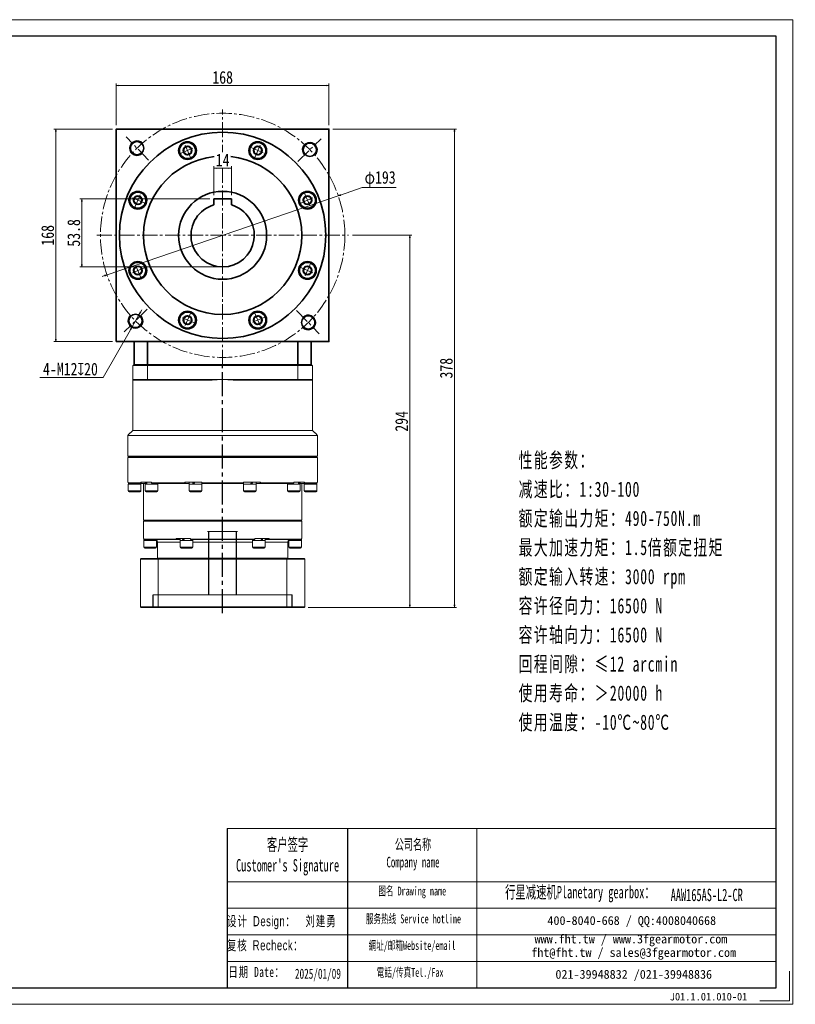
# Model space of a CAD drawing. Header units: millimetres. Extents: x -5 to 1102, y 0 to 778.
# Tile 4 of 4: x 490 to 1102, y 0 to 778. Entities that reach past the tile are written whole.
import ezdxf

# ---------------------------------------------------------------- set-up
doc = ezdxf.new("R2010")
doc.units = ezdxf.units.MM
doc.set_wipeout_variables(frame=1)
for name, pattern in [('CENTER2', [28.575, 19.05, -3.175, 3.175, -3.175]), ('DASHED', [0.75, 0.5, -0.25]), ('点画线', [18, 12, -2, 2, -2])]:
    doc.linetypes.add(name, pattern=pattern)
for name, color, linetype in [('3中心线层', 1, 'CENTER2'), ('6文字层', 3, 'Continuous'), ('7标注层', 4, 'Continuous')]:
    doc.layers.add(name, color=color, linetype=linetype)
for name, color, linetype, lineweight in [('EB0', 7, 'Continuous', 35), ('SLD-0', 7, 'Continuous', 18), ('中心线层', 1, '点画线', 18), ('图框_外框线', 7, 'Continuous', 18), ('尺寸线层', 3, 'Continuous', 18), ('粗实线', 7, 'Continuous', 40), ('粗实线层', 7, 'Continuous', 35)]:
    doc.layers.add(name, color=color, linetype=linetype, lineweight=lineweight)
doc.styles.add('SLDTEXTSTYLE4', font='SimSun.ttf', dxfattribs={"width": 0.611111})
doc.styles.get("Standard").update_dxf_attribs({"font": 'SimSun.ttf'})
doc.styles.add('宋体', font='SimSun.ttf', dxfattribs={"width": 0.8})
doc.styles.add('标准', font='SimSun.ttf', dxfattribs={"width": 0.667})
doc.styles.add('样式 1', font='SimSun.ttf')
doc.dimstyles.new('A水平标注$0', dxfattribs={"dimtxt": 3.5, "dimasz": 2, "dimexe": 1.5, "dimexo": 3, "dimgap": 1.1, "dimtad": 1, "dimtoh": 1, "dimdec": 4, "dimdsep": 46, "dimtxsty": '宋体', "dimblk": 'OPEN', "dimcen": 3, "dimclrd": 3, "dimclre": 3, "dimclrt": 6, "dimadec": 0, "dimazin": 0, "dimtm": 1e-09, "dimtfac": 1, "dimtdec": 4, "dimtix": 1, "dimtmove": 0, "dimatfit": 3, "dimldrblk": 'OPEN', "dimfxl": 0, "dimlwd": 13, "dimlwe": 13, "dimarcsym": 0})
doc.dimstyles.new('D直径标注φ25', dxfattribs={"dimtxt": 3.5, "dimasz": 2, "dimexe": 1, "dimexo": 3, "dimtad": 1, "dimtoh": 1, "dimdec": 1, "dimdsep": 46, "dimtxsty": '宋体', "dimblk": 'OPEN', "dimcen": 3, "dimclrd": 3, "dimclre": 3, "dimclrt": 130, "dimadec": 0, "dimazin": 0, "dimtm": 1e-09, "dimtfac": 1, "dimtdec": 1, "dimtmove": 0, "dimatfit": 0, "dimldrblk": 'OPEN', "dimfxl": 0, "dimlwd": 13, "dimlwe": 13, "dimarcsym": 0})
doc.dimstyles.new('螺孔(M8-7H)', dxfattribs={"dimtxt": 3.5, "dimasz": 2, "dimexe": 1.25, "dimexo": 3, "dimtad": 1, "dimtoh": 1, "dimdec": 4, "dimdsep": 46, "dimtxsty": '宋体', "dimblk": 'OPEN', "dimcen": 3, "dimclrd": 3, "dimclre": 3, "dimclrt": 2, "dimadec": 0, "dimazin": 0, "dimtm": 1e-09, "dimtfac": 1, "dimtdec": 4, "dimtmove": 0, "dimatfit": 3, "dimldrblk": 'OPEN', "dimfxl": 0, "dimlwd": 9, "dimlwe": 9, "dimarcsym": 0})

# ---------------------------------------------------------------- blocks, each defined once
blk = doc.blocks.new('*X7')
at = {"layer": '中心线层', "linetype": '点画线', "lineweight": 18}
for p, q in [((-7.37, 0), (7.37, 0)), ((0, -7.37), (0, 7.37))]:
    blk.add_line(p, q, dxfattribs=at)
at = {"layer": '粗实线层'}
for p, q in [((-3.46, 0), (-1.73, 3)), ((-3.46, 0), (-1.73, -3)), ((-1.73, 3), (1.73, 3)), ((3.46, 0), (1.73, 3)), ((3.46, 0), (1.73, 3)), ((3.46, 0), (1.73, -3)), ((-1.73, -3), (1.73, -3))]:
    blk.add_line(p, q, dxfattribs=at)
blk.add_circle((0, 0), 3.46, dxfattribs=at)
for start, end in [(0, 180), (180, 360)]:
    blk.add_arc((0, 0), 6.37, start, end, dxfattribs=at)
blk = doc.blocks.new('_Open')
at = {"color": 0, "linetype": 'ByBlock', "lineweight": -2}
for p, q in [((-1, 0.17), (0, 0)), ((-1, -0.17), (0, 0)), ((0, 0), (-1, 0))]:
    blk.add_line(p, q, dxfattribs=at)
blk = doc.blocks.new('*D18')
at = {"layer": 'Defpoints', "color": 0, "transparency": 16777216}
for p in [(741.23, 638.88), (558.6, 576.48)]:
    blk.add_point(p, dxfattribs=at)
at = {"layer": '尺寸线层', "color": 3, "lineweight": 13, "transparency": 16777216}
for p, q in [((558.6, 576.48), (741.23, 638.88)), ((760.24, 645.38), (743.12, 639.53)), ((786.86, 645.38), (760.24, 645.38)), ((556.71, 575.83), (554.81, 575.18))]:
    blk.add_line(p, q, dxfattribs=at)
at = {"layer": '尺寸线层', "color": 3, "lineweight": 13, "transparency": 16777216, "xscale": 2, "yscale": 2, "zscale": 2}
for p, rotation in [((741.23, 638.88), 198.8661697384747), ((558.6, 576.48), 18.86616973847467)]:
    blk.add_blockref('_Open', p, dxfattribs=dict(at, rotation=rotation))
at = {"layer": '尺寸线层', "color": 130, "transparency": 16777216, "insert": (774.3, 652.1), "char_height": 10, "attachment_point": 5, "style": '宋体', "bg_fill": 3, "box_fill_scale": 1.1, "bg_fill_color": 257, "bg_fill_transparency": 0}
blk.add_mtext('φ193', dxfattribs=at)
blk = doc.blocks.new('*D19')
at = {"layer": 'Defpoints', "color": 0, "transparency": 16777216}
for p in [(733.91, 726.05), (565.91, 691.68), (733.91, 691.68)]:
    blk.add_point(p, dxfattribs=at)
at = {"layer": '尺寸线层', "color": 3, "lineweight": 13, "transparency": 16777216}
for p, q in [((565.91, 694.68), (565.91, 727.55)), ((567.91, 726.05), (731.91, 726.05)), ((733.91, 694.68), (733.91, 727.55))]:
    blk.add_line(p, q, dxfattribs=at)
at = {"layer": '尺寸线层', "color": 3, "lineweight": 13, "transparency": 16777216, "xscale": 2, "yscale": 2, "zscale": 2, "rotation": 180}
blk.add_blockref('_Open', (565.91, 726.05), dxfattribs=at)
at = {"layer": '尺寸线层', "color": 3, "lineweight": 13, "transparency": 16777216, "xscale": 2, "yscale": 2, "zscale": 2}
blk.add_blockref('_Open', (733.91, 726.05), dxfattribs=at)
at = {"layer": '尺寸线层', "color": 6, "transparency": 16777216, "insert": (649.91, 732.44), "char_height": 10, "attachment_point": 5, "style": '宋体', "bg_fill": 3, "box_fill_scale": 1.1, "bg_fill_color": 257, "bg_fill_transparency": 0}
blk.add_mtext('168', dxfattribs=at)
blk = doc.blocks.new('*D20')
at = {"layer": 'Defpoints', "color": 0, "transparency": 16777216}
for p in [(518.12, 691.68), (565.91, 691.68), (565.91, 523.68)]:
    blk.add_point(p, dxfattribs=at)
at = {"layer": '尺寸线层', "color": 3, "lineweight": 13, "transparency": 16777216}
for p, q in [((562.91, 691.68), (516.62, 691.68)), ((518.12, 525.68), (518.12, 689.68)), ((562.91, 523.68), (516.62, 523.68))]:
    blk.add_line(p, q, dxfattribs=at)
at = {"layer": '尺寸线层', "color": 3, "lineweight": 13, "transparency": 16777216, "xscale": 2, "yscale": 2, "zscale": 2}
for p, rotation in [((518.12, 691.68), 90), ((518.12, 523.68), 270)]:
    blk.add_blockref('_Open', p, dxfattribs=dict(at, rotation=rotation))
at = {"layer": '尺寸线层', "color": 6, "transparency": 16777216, "insert": (511.73, 607.68), "char_height": 10, "attachment_point": 5, "rotation": 90, "style": '宋体', "bg_fill": 3, "box_fill_scale": 1.1, "bg_fill_color": 257, "bg_fill_transparency": 0}
blk.add_mtext('168', dxfattribs=at)
blk = doc.blocks.new('*D23')
at = {"layer": 'Defpoints', "color": 0, "transparency": 16777216}
for p in [(642.91, 636.48), (656.91, 636.48)]:
    blk.add_point(p, dxfattribs=at)
at = {"layer": '尺寸线层', "color": 3, "lineweight": 13, "transparency": 16777216}
for p, q in [((642.91, 639.48), (642.91, 662.31)), ((656.91, 639.48), (656.91, 662.31)), ((654.91, 660.81), (644.91, 660.81))]:
    blk.add_line(p, q, dxfattribs=at)
at = {"layer": '尺寸线层', "color": 3, "lineweight": 13, "transparency": 16777216, "xscale": 2, "yscale": 2, "zscale": 2, "rotation": 180}
blk.add_blockref('_Open', (642.91, 660.81), dxfattribs=at)
at = {"layer": '尺寸线层', "color": 3, "lineweight": 13, "transparency": 16777216, "xscale": 2, "yscale": 2, "zscale": 2}
blk.add_blockref('_Open', (656.91, 660.81), dxfattribs=at)
at = {"layer": '尺寸线层', "color": 6, "transparency": 16777216, "insert": (649.91, 667.17), "char_height": 10, "attachment_point": 5, "style": '宋体', "bg_fill": 3, "box_fill_scale": 1.1, "bg_fill_color": 257, "bg_fill_transparency": 0}
blk.add_mtext('14', dxfattribs=at)
at = {"layer": 'Defpoints', "color": 0, "transparency": 16777216}
blk.add_point((642.91, 660.81), dxfattribs=at)
blk = doc.blocks.new('*D24')
at = {"layer": 'Defpoints', "color": 0, "transparency": 16777216}
for p in [(642.91, 636.48), (538.74, 582.68), (649.91, 582.68)]:
    blk.add_point(p, dxfattribs=at)
at = {"layer": '尺寸线层', "color": 3, "lineweight": 13, "transparency": 16777216}
for p, q in [((639.91, 636.48), (537.24, 636.48)), ((538.74, 634.48), (538.74, 584.68)), ((646.91, 582.68), (537.24, 582.68))]:
    blk.add_line(p, q, dxfattribs=at)
at = {"layer": '尺寸线层', "color": 3, "lineweight": 13, "transparency": 16777216, "xscale": 2, "yscale": 2, "zscale": 2}
for p, rotation in [((538.74, 636.48), 90), ((538.74, 582.68), 270)]:
    blk.add_blockref('_Open', p, dxfattribs=dict(at, rotation=rotation))
at = {"layer": '尺寸线层', "color": 6, "transparency": 16777216, "insert": (532.36, 609.58), "char_height": 10, "attachment_point": 5, "rotation": 90, "style": '宋体', "bg_fill": 3, "box_fill_scale": 1.1, "bg_fill_color": 257, "bg_fill_transparency": 0}
blk.add_mtext('53.8', dxfattribs=at)
blk = doc.blocks.new('*D25')
at = {"layer": 'Defpoints', "color": 0, "transparency": 16777216}
for p in [(733.91, 691.68), (833.07, 691.68), (714.41, 313.68)]:
    blk.add_point(p, dxfattribs=at)
at = {"layer": '尺寸线层', "color": 3, "lineweight": 13, "transparency": 16777216}
for p, q in [((736.91, 691.68), (834.57, 691.68)), ((833.07, 315.68), (833.07, 689.68)), ((717.41, 313.68), (834.57, 313.68))]:
    blk.add_line(p, q, dxfattribs=at)
at = {"layer": '尺寸线层', "color": 3, "lineweight": 13, "transparency": 16777216, "xscale": 2, "yscale": 2, "zscale": 2}
for p, rotation in [((833.07, 691.68), 90), ((833.07, 313.68), 270)]:
    blk.add_blockref('_Open', p, dxfattribs=dict(at, rotation=rotation))
at = {"layer": '尺寸线层', "color": 6, "transparency": 16777216, "insert": (826.57, 502.68), "char_height": 10, "attachment_point": 5, "rotation": 90, "style": '宋体', "bg_fill": 3, "box_fill_scale": 1.1, "bg_fill_color": 256, "bg_fill_true_color": 13158600, "bg_fill_transparency": 0}
blk.add_mtext('378', dxfattribs=at)
blk = doc.blocks.new('*D26')
at = {"layer": 'Defpoints', "color": 0, "transparency": 16777216}
for p in [(749.41, 607.68), (714.41, 313.68), (797.79, 313.68)]:
    blk.add_point(p, dxfattribs=at)
at = {"layer": '尺寸线层', "color": 3, "lineweight": 13, "transparency": 16777216}
for p, q in [((752.41, 607.68), (799.29, 607.68)), ((797.79, 605.68), (797.79, 315.68)), ((717.41, 313.68), (799.29, 313.68))]:
    blk.add_line(p, q, dxfattribs=at)
at = {"layer": '尺寸线层', "color": 3, "lineweight": 13, "transparency": 16777216, "xscale": 2, "yscale": 2, "zscale": 2}
for p, rotation in [((797.79, 607.68), 90), ((797.79, 313.68), 270)]:
    blk.add_blockref('_Open', p, dxfattribs=dict(at, rotation=rotation))
at = {"layer": '尺寸线层', "color": 6, "transparency": 16777216, "insert": (791.29, 460.68), "char_height": 10, "attachment_point": 5, "rotation": 90, "style": '宋体', "bg_fill": 3, "box_fill_scale": 1.1, "bg_fill_color": 256, "bg_fill_true_color": 13158600, "bg_fill_transparency": 0}
blk.add_mtext('294', dxfattribs=at)
blk = doc.blocks.new('*D27')
at = {"color": 3, "lineweight": 9, "transparency": 16777216}
for p, q in [((584.05, 545.27), (578.08, 534.85)), ((585.04, 547), (586.04, 548.74)), ((555.43, 495.29), (577.09, 533.12)), ((505.45, 495.29), (555.43, 495.29))]:
    blk.add_line(p, q, dxfattribs=at)
at = {"layer": 'Defpoints', "color": 0, "transparency": 16777216}
for p in [(584.05, 545.27), (578.08, 534.85)]:
    blk.add_point(p, dxfattribs=at)
at = {"color": 3, "lineweight": 9, "transparency": 16777216, "xscale": 2, "yscale": 2, "zscale": 2}
for p, rotation in [((584.05, 545.27), 240.2011015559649), ((578.08, 534.85), 60.20110155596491)]:
    blk.add_blockref('_Open', p, dxfattribs=dict(at, rotation=rotation))
at = {"color": 2, "transparency": 16777216, "insert": (529.69, 501.9), "char_height": 10, "attachment_point": 5, "style": '宋体', "bg_fill": 3, "box_fill_scale": 1.1, "bg_fill_color": 257, "bg_fill_transparency": 0}
blk.add_mtext('4-M12{\\famgdt|b0|i0|c0|p0;x}{20}', dxfattribs=at)

msp = doc.modelspace()

# ---------------------------------------------------------------- linework, layer by layer
at = {"color": 7, "linetype": 'Continuous', "lineweight": 15}
for p, q in [((590.62423, 493.67981), (590.62423, 504.67981)), ((590.62423, 504.67981), (709.20332, 504.67981)), ((709.02173, 505.17981), (590.80583, 505.17981)), ((709.20332, 504.67981), (709.20332, 493.67981)), ((649.91378, 493.67981), (590.62423, 493.67981)), ((590.80583, 493.17981), (641.50248, 493.17981)), ((709.20332, 493.67981), (649.91378, 493.67981)), ((658.32508, 493.17981), (709.02173, 493.17981)), ((574.91378, 431.97981), (649.91378, 431.97981)), ((649.91378, 432.47981), (575.41378, 432.47981)), ((574.91378, 412.67981), (575.24852, 412.67981)), ((575.24852, 412.17981), (575.24852, 412.67981)), ((585.34794, 412.67981), (585.34794, 412.17981)), ((585.34794, 412.67981), (593.66868, 412.67981)), ((593.66868, 412.17981), (593.66868, 412.67981)), ((620.10932, 412.67981), (620.10932, 412.17981)), ((620.10932, 412.67981), (633.57257, 412.67981)), ((633.57257, 412.17981), (633.57257, 412.67981)), ((666.25499, 412.67981), (666.25499, 412.17981)), ((666.25499, 412.67981), (679.71823, 412.67981)), ((679.71823, 412.17981), (679.71823, 412.67981)), ((706.15887, 412.67981), (706.15887, 412.17981)), ((585.34794, 412.17981), (575.24852, 412.17981)), ((580.41378, 411.07981), (575.41378, 411.07981)), ((580.41378, 405.82981), (575.41378, 405.82981)), ((575.73836, 411.67981), (585.82138, 411.67981)), ((576.16378, 405.07981), (580.41378, 405.07981)), ((585.41378, 411.07981), (580.41378, 411.07981)), ((585.41378, 405.82981), (580.41378, 405.82981)), ((580.41378, 405.07981), (584.66378, 405.07981)), ((588.7471, 411.67981), (585.82138, 411.67981)), ((596.62602, 411.07981), (588.6871, 411.07981)), ((596.62602, 405.82981), (588.6871, 405.82981)), ((589.4371, 405.07981), (596.18518, 405.07981)), ((620.10932, 412.17981), (593.66868, 412.17981)), ((593.98783, 411.67981), (620.38552, 411.67981)), ((596.18518, 405.07981), (597.9371, 405.07981)), ((598.6871, 411.07981), (596.62602, 411.07981)), ((598.6871, 405.82981), (596.62602, 405.82981)), ((623.4971, 411.67981), (620.38552, 411.67981)), ((633.19238, 411.07981), (623.4371, 411.07981)), ((633.19238, 405.82981), (623.4371, 405.82981)), ((624.1871, 405.07981), (632.47909, 405.07981)), ((632.47909, 405.07981), (632.6871, 405.07981)), ((633.4371, 411.07981), (633.19238, 411.07981)), ((633.4371, 405.82981), (633.19238, 405.82981)), ((633.60172, 411.67981), (633.3771, 411.67981)), ((666.25499, 412.17981), (633.57257, 412.17981)), ((633.59911, 411.67981), (666.22845, 411.67981)), ((666.45046, 411.67981), (666.13494, 411.67981)), ((676.39046, 411.07981), (666.39046, 411.07981)), ((676.39046, 405.82981), (666.39046, 405.82981)), ((667.14046, 405.07981), (675.64046, 405.07981)), ((679.44203, 411.67981), (676.33046, 411.67981)), ((679.44203, 411.67981), (705.83973, 411.67981)), ((706.15887, 412.17981), (679.71823, 412.17981)), ((701.89046, 405.07981), (710.39046, 405.07981)), ((587.41378, 381.67981), (649.91378, 381.67981)), ((649.91378, 382.17981), (587.91378, 382.17981)), ((587.41378, 368.17981), (587.74766, 368.17981)), ((592.66378, 366.57981), (587.66378, 366.57981)), ((587.74766, 367.67981), (587.74766, 368.17981)), ((613.24339, 367.67981), (587.74766, 367.67981)), ((588.24133, 367.17981), (613.56561, 367.17981)), ((597.66378, 366.57981), (592.66378, 366.57981)), ((613.24339, 368.17981), (613.24339, 367.67981)), ((613.24339, 368.17981), (624.41805, 368.17981)), ((613.56561, 367.17981), (616.34878, 367.17981)), ((625.6189, 366.57981), (616.28878, 366.57981)), ((624.41805, 367.67981), (624.41805, 368.17981)), ((675.40951, 367.67981), (624.41805, 367.67981)), ((624.5895, 367.17981), (675.23806, 367.17981)), ((626.28878, 366.57981), (625.6189, 366.57981)), ((626.60053, 367.17981), (626.78878, 367.17981)), ((673.03878, 367.17981), (673.22702, 367.17981)), ((683.53878, 366.57981), (673.53878, 366.57981)), ((675.40951, 368.17981), (675.40951, 367.67981)), ((675.40951, 368.17981), (686.58416, 368.17981)), ((683.47878, 367.17981), (686.26195, 367.17981)), ((686.58416, 367.67981), (686.58416, 368.17981)), ((592.66378, 361.32981), (587.66378, 361.32981)), ((588.41378, 360.57981), (592.66378, 360.57981)), ((597.66378, 361.32981), (592.66378, 361.32981)), ((592.66378, 360.57981), (596.91378, 360.57981)), ((598.41378, 365.17981), (616.28878, 365.17981)), ((625.6189, 361.32981), (616.28878, 361.32981)), ((617.03878, 360.57981), (624.96939, 360.57981)), ((624.96939, 360.57981), (625.53878, 360.57981)), ((626.28878, 361.32981), (625.6189, 361.32981)), ((626.28878, 365.17981), (673.53878, 365.17981)), ((683.53878, 361.32981), (673.53878, 361.32981)), ((674.28878, 360.57981), (682.78878, 360.57981)), ((683.53878, 365.17981), (701.41378, 365.17981)), ((584.91378, 351.67981), (599.10777, 351.67981)), ((584.91378, 351.67981), (584.91378, 314.17981)), ((599.28029, 352.17981), (585.41378, 352.17981)), ((701.41378, 352.67981), (598.41378, 352.67981)), ((599.10777, 351.67981), (700.71978, 351.67981)), ((599.10777, 314.17981), (599.10777, 351.67981)), ((700.54726, 352.17981), (599.28029, 352.17981)), ((700.71978, 351.67981), (700.71978, 314.17981)), ((599.10777, 314.17981), (584.91378, 314.17981)), ((585.41378, 313.67981), (599.28029, 313.67981)), ((700.71978, 314.17981), (599.10777, 314.17981)), ((599.28029, 313.67981), (700.54726, 313.67981))]:
    msp.add_line(p, q, dxfattribs=at)
at = {"color": 6, "linetype": 'DASHED', "lineweight": 15}
for p, q in [((637.91378, 373.67981), (661.91378, 373.67981)), ((594.91378, 323.67981), (704.91378, 323.67981))]:
    msp.add_line(p, q, dxfattribs=at)
msp.add_line((748.4831, 138.84973), (748.4831, 13.07748))
at = {"color": 7, "linetype": 'Continuous', "lineweight": 15}
for centre, radius, start, end in [((649.91378, 422.67981), 71, 90, 96.80375483), ((649.91378, 422.67981), 71, 83.19624517, 90), ((576.16378, 405.82981), 0.75, 180, 270), ((584.66378, 405.82981), 0.75, 270, 0), ((589.4371, 405.82981), 0.75, 180, 270), ((597.9371, 405.82981), 0.75, 270, 0), ((624.1871, 405.82981), 0.75, 180, 270), ((632.6871, 405.82981), 0.75, 270, 0), ((667.14046, 405.82981), 0.75, 180, 270), ((675.64046, 405.82981), 0.75, 270, 0), ((701.89046, 405.82981), 0.75, 180, 270), ((596.41378, 365.17981), 2, 0, 30.16812693), ((703.41378, 365.17981), 2, 149.81508116, 180), ((588.41378, 361.32981), 0.75, 180, 270), ((596.91378, 361.32981), 0.75, 270, 0), ((617.03878, 361.32981), 0.75, 180, 270), ((625.53878, 361.32981), 0.75, 270, 0), ((674.28878, 361.32981), 0.75, 180, 270), ((682.78878, 361.32981), 0.75, 270, 0), ((702.91378, 361.32981), 0.75, 180, 270)]:
    msp.add_arc(centre, radius, start, end, dxfattribs=at)
at = {"color": 7, "linetype": 'Continuous', "lineweight": 15, "extrusion": (0, 0, -1)}
for centre, major_axis, ratio, start_param, end_param in [((593.6871, 412.67981), (3.53747, 8.43319), 0.408881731, 4.354424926, 4.542528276), ((593.6871, 411.07981), (3.53747, 8.43319), 0.408881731, 4.542528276, 4.730631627), ((628.4371, 412.67981), (4.80121, 8.53127), 0.13629391, 4.44773239, 4.63583574), ((628.4371, 412.67981), (3.24616, 5.76811), 0.13629391, 4.355607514, 4.63583574), ((628.4371, 411.07981), (4.80121, 8.53127), 0.13629391, 4.63583574, 4.823939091), ((671.39046, 412.67981), (4.80121, 8.53127), 0.13629391, 1.494243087, 1.682346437), ((671.39046, 411.07981), (3.24616, 5.76811), 0.13629391, 1.214014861, 1.494243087), ((671.39046, 411.07981), (4.80121, 8.53127), 0.13629391, 1.306139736, 1.494243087), ((706.14046, 412.67981), (3.53747, 8.43319), 0.408881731, 1.400935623, 1.589038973), ((580.41378, 411.07981), (0, 8.55633), 0.577350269, 4.71238898, 4.809291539), ((592.66378, 368.17981), (0, 8.55633), 0.577350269, 4.618754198, 4.71238898), ((592.66378, 366.57981), (0, 8.55633), 0.577350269, 4.71238898, 4.837645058), ((621.28878, 368.17981), (4.54557, 8.49348), 0.227735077, 4.403003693, 4.591107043), ((621.28878, 366.57981), (4.54557, 8.49348), 0.227735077, 4.591107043, 4.779210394), ((621.28878, 368.17981), (3.07332, 5.74255), 0.227735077, 4.452374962, 4.591107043), ((678.53878, 368.17981), (4.54557, 8.49348), 0.227735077, 1.44951439, 1.63761774), ((678.53878, 366.57981), (3.07332, 5.74255), 0.227735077, 1.310782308, 1.44951439), ((678.53878, 366.57981), (4.54557, 8.49348), 0.227735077, 1.261411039, 1.44951439)]:
    msp.add_ellipse(centre, major_axis=major_axis, ratio=ratio, start_param=start_param, end_param=end_param, dxfattribs=at)
at = {"color": 7, "linetype": 'Continuous', "lineweight": 15}
for points in [[(590.80583, 505.17981), (590.62423, 504.67981)], [(709.02173, 505.17981), (709.20332, 504.67981)], [(590.80583, 493.17981), (590.62423, 493.67981)], [(709.02173, 493.17981), (709.20332, 493.67981)], [(574.91378, 449.47981), (578.91378, 453.47981)], [(574.91378, 433.27981), (574.91378, 449.47981)], [(575.71378, 432.47981), (574.91378, 433.27981)], [(574.91378, 431.97981), (575.41378, 432.47981)], [(574.91378, 412.67981), (574.91378, 431.97981)], [(588.7471, 411.07981), (588.7471, 412.67981)], [(623.4971, 411.07981), (623.4971, 412.67981)], [(633.3771, 412.67981), (633.3771, 411.07981)], [(666.45046, 411.07981), (666.45046, 412.67981)], [(676.33046, 412.67981), (676.33046, 411.07981)], [(575.24852, 412.17981), (575.73836, 411.67981)], [(575.41378, 405.82981), (575.41378, 411.07981)], [(585.82138, 411.67981), (585.34794, 412.17981)], [(585.35378, 411.67981), (585.35378, 411.07981)], [(585.41378, 411.07981), (585.41378, 405.82981)], [(587.41378, 382.67981), (587.41378, 411.67981)], [(588.6871, 405.82981), (588.6871, 411.07981)], [(593.66868, 412.17981), (593.98783, 411.67981)], [(598.6271, 411.67981), (598.6271, 411.07981)], [(598.6871, 411.07981), (598.6871, 405.82981)], [(620.38552, 411.67981), (620.10932, 412.17981)], [(623.4371, 405.82981), (623.4371, 411.07981)], [(633.4371, 411.07981), (633.4371, 405.82981)], [(633.57257, 412.17981), (633.59911, 411.67981)], [(666.22845, 411.67981), (666.25499, 412.17981)], [(666.39046, 405.82981), (666.39046, 411.07981)], [(676.39046, 411.07981), (676.39046, 405.82981)], [(679.71823, 412.17981), (679.44203, 411.67981)], [(701.14046, 405.82981), (701.14046, 411.07981)], [(701.20046, 411.07981), (701.20046, 411.67981)], [(705.83973, 411.67981), (706.15887, 412.17981)], [(587.91378, 382.17981), (587.41378, 382.67981)], [(587.41378, 381.67981), (587.91378, 382.17981)], [(587.41378, 368.17981), (587.41378, 381.67981)], [(587.66378, 361.32981), (587.66378, 366.57981)], [(587.74766, 367.67981), (588.24133, 367.17981)], [(597.60378, 366.80487), (597.60378, 366.57981)], [(597.66378, 366.57981), (597.66378, 361.32981)], [(613.56561, 367.17981), (613.24339, 367.67981)], [(616.28878, 361.32981), (616.28878, 366.57981)], [(616.34878, 366.57981), (616.34878, 368.17981)], [(624.41805, 367.67981), (624.5895, 367.17981)], [(626.22878, 367.17981), (626.22878, 366.57981)], [(626.28878, 366.57981), (626.28878, 361.32981)], [(673.53878, 361.32981), (673.53878, 366.57981)], [(673.59878, 366.57981), (673.59878, 367.17981)], [(675.23806, 367.17981), (675.40951, 367.67981)], [(683.47878, 368.17981), (683.47878, 366.57981)], [(683.53878, 366.57981), (683.53878, 361.32981)], [(686.58416, 367.67981), (686.26195, 367.17981)], [(702.16378, 361.32981), (702.16378, 366.57981)], [(702.22378, 366.57981), (702.22378, 366.77221)], [(598.41378, 352.67981), (598.41378, 365.17981)], [(701.41378, 365.17981), (701.41378, 352.67981)], [(584.91378, 351.67981), (585.41378, 352.17981)], [(598.91378, 352.17981), (598.41378, 352.67981)], [(599.28029, 352.17981), (599.10777, 351.67981)], [(700.71978, 351.67981), (700.54726, 352.17981)], [(701.41378, 352.67981), (700.91378, 352.17981)], [(585.41378, 313.67981), (584.91378, 314.17981)], [(599.10777, 314.17981), (599.28029, 313.67981)], [(700.54726, 313.67981), (700.71978, 314.17981)]]:
    msp.add_open_spline(points, degree=1, dxfattribs=at)
for points, knots in [([(598.14354, 366.18663), (598.14085, 366.19446), (598.13206, 366.21999), (597.76093, 366.77967), (597.15366, 367.133), (596.6888, 367.16936), (596.55515, 367.17981)], [0, 0, 0, 0, 0.326549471, 1.065534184, 1.708406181, 1.967821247, 1.967821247, 1.967821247, 1.967821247]), ([(626.22878, 367.03808), (626.26482, 367.05902), (626.4478, 367.16535), (626.53251, 367.17337), (626.60053, 367.17981)], [0, 0, 0, 0, 0.0791132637, 0.4016294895, 0.4016294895, 0.4016294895, 0.4016294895]), ([(673.22702, 367.17981), (673.31302, 367.16806), (673.40217, 367.15588), (673.59203, 367.04697), (673.59878, 367.0431)], [0, 0, 0, 0, 0.3845346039, 0.3986983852, 0.3986983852, 0.3986983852, 0.3986983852]), ([(703.2724, 367.17981), (703.08836, 367.16082), (702.54408, 367.10468), (702.05454, 366.71598), (701.77128, 366.35658), (701.65479, 366.13178), (701.67804, 366.17542), (701.68401, 366.18664)], [0, 0, 0, 0, 0.371254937, 1.097915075, 1.483628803, 1.880459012, 2.017902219, 2.017902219, 2.017902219, 2.017902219])]:
    msp.add_open_spline(points, degree=3, knots=knots, dxfattribs=at)
at = {"layer": '3中心线层'}
msp.add_line((649.91378, 309.131), (649.91378, 505.17981), dxfattribs=at)
at = {"layer": '3中心线层', "color": 6, "linetype": 'DASHED'}
for p, q in [((638.91378, 323.67981), (638.91378, 373.67981)), ((660.91378, 323.67981), (660.91378, 373.67981)), ((594.91378, 313.67981), (594.91378, 323.67981)), ((704.91378, 313.67981), (704.91378, 323.67981))]:
    msp.add_line(p, q, dxfattribs=at)
at = {"layer": '7标注层', "color": 0}
msp.add_line((653.60758, 138.84973), (653.60758, 13.09899), dxfattribs=at)
at = {"layer": 'EB0', "linetype": 'Continuous', "lineweight": 35}
msp.add_line((579.91378, 505.17981), (719.91378, 505.17981), dxfattribs=at)
msp.add_line((579.91378, 505.17981), (719.91378, 505.17981), dxfattribs=at)
msp.add_line((579.91378, 505.17981), (719.91378, 505.17981), dxfattribs=at)
msp.add_line((579.91378, 505.17981), (719.91378, 505.17981), dxfattribs=at)
at = {"layer": '中心线层'}
for p, q in [((649.91378, 505.17981), (649.91378, 707.17981)), ((591.46313, 667.1932), (573.57786, 685.40365)), ((709.42717, 666.13046), (727.63762, 684.01572)), ((550.41378, 607.67981), (749.41378, 607.67981)), ((590.40039, 549.22916), (572.18994, 531.3439)), ((708.36443, 548.16642), (726.24969, 529.95597))]:
    msp.add_line(p, q, dxfattribs=at)
msp.add_circle((649.91378, 607.67981), 96.5, dxfattribs=at)
at = {"layer": '图框_外框线'}
for p, q in [((653.60758, 138.84973), (748.4831, 138.84973)), ((748.4831, 138.84973), (748.4831, 13.09899)), ((748.4831, 138.84973), (1087.21594, 138.84973)), ((850.70508, 138.84973), (850.70508, 13.09899)), ((653.60758, 96.88661), (748.4831, 96.88661)), ((748.4831, 96.88661), (1087.21594, 96.88661)), ((653.60758, 75.90505), (1087.21594, 75.90505)), ((653.60758, 54.92349), (1087.21594, 54.92349)), ((653.60758, 33.94193), (1087.21594, 33.94193))]:
    msp.add_line(p, q, dxfattribs=at)
at = {"layer": '图框_外框线', "color": 3}
msp.add_lwpolyline([(1097.69513, 26.19797), (1097.69513, 2.6198), (1074.11696, 2.6198)], dxfattribs=at)
at = {"layer": '粗实线', "color": 0, "lineweight": 40}
msp.add_line((719.91378, 505.17981), (579.91378, 505.17981), dxfattribs=at)
msp.add_line((719.91378, 505.17981), (579.91378, 505.17981), dxfattribs=at)
at = {"layer": '粗实线层'}
for p, q in [((579.91378, 505.17981), (579.91378, 523.67981)), ((590.62423, 505.17981), (590.62423, 523.67981)), ((709.20332, 505.17981), (709.20332, 523.67981)), ((719.91378, 505.17981), (719.91378, 523.67981))]:
    msp.add_line(p, q, dxfattribs=at)
for centre, radius in [((649.91378, 607.67981), 81.5), ((582.29545, 676.52756), 5.25), ((622.16923, 674.66107), 7), ((677.65833, 674.66107), 7), ((718.76153, 675.29813), 5.25), ((649.91378, 607.67981), 62.5), ((582.93251, 635.42436), 7), ((716.89504, 635.42436), 7), ((582.93251, 579.93526), 7), ((716.89504, 579.93526), 7), ((581.06603, 540.06148), 5.25), ((622.16923, 540.69854), 7), ((677.65833, 540.69854), 7), ((717.5321, 538.83206), 5.25)]:
    msp.add_circle(centre, radius, dxfattribs=at)
at = {"layer": '粗实线层', "lineweight": 18}
for centre, start, end in [((582.29545, 676.52756), 42.70233279, 314.48383577), ((718.76153, 675.29813), 312.70233279, 224.48383577), ((717.5321, 538.83206), 222.70233279, 134.48383577), ((581.06603, 540.06148), 132.70233279, 44.48383577)]:
    msp.add_arc(centre, 6, start, end, dxfattribs=at)

# ---------------------------------------------------------------- block references
at = {"layer": '粗实线层', "rotation": 22.5}
msp.add_blockref('*X7', (622.16923, 674.66107), dxfattribs=at)

# ---------------------------------------------------------------- texts
at = {"layer": '6文字层', "insert": (1003.10607, 9.05161), "char_height": 6, "width": 43.304423, "attachment_point": 1, "style": '样式 1'}
msp.add_mtext('J01.1.01.010-01', dxfattribs=at)
at = {"layer": 'SLD-0', "color": 1, "attachment_point": 2}
for s, insert, char_height, width, style in [("{\\fSimSun|b1|i0|c134|p2;客户签字\\PCustomer's Signature}", (701.20887, 131.08639), 9.791395, 121.8059637, 'SLDTEXTSTYLE4'), ('{\\fSimSun|b1|i0|c134|p2;公司名称\\PCompany name}', (800.24241, 130.56662), 8.3926243, 108.6582806, 'SLDTEXTSTYLE4'), ('{\\fSimSun|b1|i0|c134|p2;图名 Drawing name}', (799.66874, 93.01896), 6.9938536, 89.4421859, 'SLDTEXTSTYLE4'), ('{\\fSimSun|b1|i0|c134|p2;  \\H1.1667x;行星减速机Planetary gearbox\\fSimSun|b0|i0|c134|p2;：}', (928.60481, 93.55845), 8.3926243, 131.9961744, 'SLDTEXTSTYLE4'), ('\\pt48.95698;{\\fSimSun|b1|i0|c134|p2;\\C256;AAW165AS-L2-CR}', (1032.29209, 91.33017), 9.791395, 71.2566809, 'SLDTEXTSTYLE4'), ('{\\fSimSun|b0|i0|c134|p2;\\T1.1;设计 \\fArial|b0|i0|c0|p34;Design\\fSimSun|b0|i0|c134|p2;：}', (680.46233, 69.70119), 8, 76.9692928, '标准'), ('{\\fSimSun|b0|i0|c134|p2;\\T1.1;刘建勇}', (727.63501, 69.76542), 8, 31.9717109, '标准'), ('{\\fSimSun|b1|i0|c134|p2;服务热线 Service hotline}', (800.66052, 71.02693), 6.9938536, 99.6471876, 'SLDTEXTSTYLE4'), ('{\\fSimSun|b0|i0|c134|p2;\\T1.1;复核 \\fArial|b0|i0|c0|p34;Recheck\\fSimSun|b0|i0|c134|p2;：}', (683.48455, 50.64063), 8, 91.0598729, '标准'), ('{\\fSimSun|b1|i0|c134|p2;網址/邮箱Website/email}', (799.57151, 49.95554), 6.9938536, 103.7233431, 'SLDTEXTSTYLE4'), ('{\\T1.1;日期 Date：}', (676.69653, 29.58311), 8, 82.6801668, '标准'), ('2025/01/09', (725.17243, 28.16528), 8, 31.9717109, '标准'), ('{\\fSimSun|b1|i0|c134|p2;電話/传真Tel./Fax}', (798.00457, 28.71987), 6.9938536, 104.9708309, 'SLDTEXTSTYLE4')]:
    msp.add_mtext(s, dxfattribs=dict(at, insert=insert, char_height=char_height, width=width, style=style))
at = {"layer": 'SLD-0', "color": 1, "char_height": 6.9938536, "attachment_point": 2}
for s, insert, width in [('{\\fSimSun|b1|i0|c134|p2;400-8040-668 / QQ:4008040668}', (973.06165, 69.69056), 203.6289096), ('{\\fSimSun|b1|i0|c134|p2;www.fht.tw / www.3fgearmotor.com }', (972.41678, 55.12331), 203.8581394), ('\\pt83.92624;{\\fSimSun|b1|i0|c134|p2;fht@fht.tw / sales@3fgearmotor.com }', (974.54823, 44.47352), 203.8581394), ('{\\fSimSun|b1|i0|c134|p2;021-39948832 /021-39948836 }', (974.62136, 27.19071), 155.6611107)]:
    msp.add_mtext(s, dxfattribs=dict(at, insert=insert, width=width))
at = {"layer": '尺寸线层', "insert": (883.68298, 436.06888), "char_height": 12, "width": 238.0879491, "attachment_point": 1, "line_spacing_factor": 1.15057, "style": '标准'}
msp.add_mtext('{\\T1.1;性能参数：\\P减速比：1:30-100\\P额定输出力矩：490-750N.m\\P最大加速力矩：1.5倍额定扭矩\\P额定输入转速：3000 rpm\\P容许径向力：16500 N\\P容许轴向力：16500 N\\P回程间隙：≤12 arcmin\\P使用寿命：＞20000 h\\P使用温度：-10℃~80℃}', dxfattribs=at)

# ---------------------------------------------------------------- next in the draw order: wipeouts: each hides what was drawn before it
for points in [[(683.53882, 672.22529), (683.85086, 673.18942), (683.85086, 673.18942), (684.0157, 674.9726), (683.67731, 676.73111), (682.86248, 678.32577), (681.63571, 679.63034), (680.09411, 680.54157), (680.09411, 680.54157), (678.35969, 680.98731), (676.56976, 680.9323), (674.866, 680.38088), (673.38326, 679.37669), (672.23893, 677.99924), (672.23893, 677.99924), (671.77783, 677.09685), (671.77783, 677.09685), (671.34778, 675.49187), (671.34778, 673.83028), (671.77783, 672.22529), (672.60863, 670.78631), (673.78356, 669.61138), (675.22255, 668.78058), (675.22255, 668.78058), (677.15893, 668.3157), (679.14421, 668.47194), (680.98403, 669.23402), (682.49831, 670.52734)], [(585.36829, 641.30485), (584.40416, 641.61689), (584.40416, 641.61689), (582.62099, 641.78173), (580.86248, 641.44334), (579.26782, 640.62851), (577.96324, 639.40174), (577.05202, 637.86014), (577.05202, 637.86014), (576.60627, 636.12572), (576.66129, 634.33579), (577.21271, 632.63203), (578.21689, 631.14929), (579.59435, 630.00496), (579.59435, 630.00496), (580.49673, 629.54386), (580.49673, 629.54386), (582.10171, 629.11381), (583.76331, 629.11381), (585.36829, 629.54386), (586.80728, 630.37466), (587.98221, 631.54959), (588.813, 632.98858), (588.813, 632.98858), (589.27789, 634.92496), (589.12165, 636.91024), (588.35957, 638.75006), (587.06625, 640.26434)], [(719.33082, 629.54386), (720.23321, 630.00496), (720.23321, 630.00496), (721.61066, 631.14929), (722.61484, 632.63203), (723.16627, 634.33579), (723.22128, 636.12572), (722.77554, 637.86014), (722.77554, 637.86014), (721.86431, 639.40174), (720.55974, 640.62851), (718.96508, 641.44334), (717.20656, 641.78173), (715.42339, 641.61689), (715.42339, 641.61689), (714.45926, 641.30485), (714.45926, 641.30485), (713.02028, 640.47405), (711.84535, 639.29912), (711.01455, 637.86014), (710.5845, 636.25516), (710.5845, 634.59356), (711.01455, 632.98858), (711.01455, 632.98858), (712.05506, 631.29062), (713.56934, 629.9973), (715.40916, 629.23522), (717.39444, 629.07898)], [(580.49673, 585.81575), (579.59435, 585.35466), (579.59435, 585.35466), (578.21689, 584.21032), (577.21271, 582.72759), (576.66129, 581.02382), (576.60627, 579.23389), (577.05202, 577.49948), (577.05202, 577.49948), (577.96324, 575.95787), (579.26782, 574.7311), (580.86248, 573.91627), (582.62099, 573.57789), (584.40416, 573.74273), (584.40416, 573.74273), (585.36829, 574.05477), (585.36829, 574.05477), (586.80728, 574.88557), (587.98221, 576.06049), (588.813, 577.49948), (589.24306, 579.10446), (589.24306, 580.76606), (588.813, 582.37104), (588.813, 582.37104), (587.7725, 584.069), (586.25821, 585.36231), (584.41839, 586.12439), (582.43312, 586.28064)], [(714.45926, 574.05477), (715.42339, 573.74273), (715.42339, 573.74273), (717.20656, 573.57789), (718.96508, 573.91627), (720.55974, 574.7311), (721.86431, 575.95787), (722.77554, 577.49948), (722.77554, 577.49948), (723.22128, 579.23389), (723.16627, 581.02382), (722.61484, 582.72759), (721.61066, 584.21032), (720.23321, 585.35466), (720.23321, 585.35466), (719.33082, 585.81575), (719.33082, 585.81575), (717.72584, 586.24581), (716.06424, 586.24581), (714.45926, 585.81575), (713.02028, 584.98495), (711.84535, 583.81003), (711.01455, 582.37104), (711.01455, 582.37104), (710.54966, 580.43465), (710.70591, 578.44938), (711.46799, 576.60956), (712.76131, 575.09528)], [(616.28874, 543.13432), (615.9767, 542.17019), (615.9767, 542.17019), (615.81186, 540.38702), (616.15024, 538.62851), (616.96507, 537.03385), (618.19184, 535.72927), (619.73345, 534.81805), (619.73345, 534.81805), (621.46786, 534.3723), (623.25779, 534.42732), (624.96156, 534.97874), (626.44429, 535.98292), (627.58863, 537.36038), (627.58863, 537.36038), (628.04972, 538.26276), (628.04972, 538.26276), (628.47978, 539.86774), (628.47978, 541.52934), (628.04972, 543.13432), (627.21892, 544.57331), (626.044, 545.74824), (624.60501, 546.57904), (624.60501, 546.57904), (622.66862, 547.04392), (620.68335, 546.88768), (618.84353, 546.1256), (617.32924, 544.83228)], [(671.77783, 538.26276), (672.23893, 537.36038), (672.23893, 537.36038), (673.38326, 535.98292), (674.866, 534.97874), (676.56976, 534.42732), (678.35969, 534.3723), (680.09411, 534.81805), (680.09411, 534.81805), (681.63571, 535.72927), (682.86248, 537.03385), (683.67731, 538.62851), (684.0157, 540.38702), (683.85086, 542.17019), (683.85086, 542.17019), (683.53882, 543.13432), (683.53882, 543.13432), (682.70802, 544.57331), (681.53309, 545.74824), (680.09411, 546.57904), (678.48913, 547.00909), (676.82753, 547.00909), (675.22255, 546.57904), (675.22255, 546.57904), (673.52459, 545.53853), (672.23127, 544.02425), (671.46919, 542.18442), (671.31295, 540.19915)]]:
    msp.add_wipeout(points).dxf.layer = '粗实线层'

# ---------------------------------------------------------------- next in the draw order: block references
at = {"layer": '粗实线层'}
for p, rotation in [((677.65833, 674.66107), 337.5000000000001), ((582.93251, 635.42436), 67.50000000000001), ((716.89504, 635.42436), 292.5000000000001), ((582.93251, 579.93526), 112.5), ((716.89504, 579.93526), 247.5000000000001), ((622.16923, 540.69854), 157.5000000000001), ((677.65833, 540.69854), 202.4999999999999)]:
    msp.add_blockref('*X7', p, dxfattribs=dict(at, rotation=rotation))

# ---------------------------------------------------------------- next in the draw order: dimensions: what is measured, and where the dimension line sits
at = {"layer": '尺寸线层'}
dim = msp.add_diameter_dim_2p(p1=(558.5981, 576.47569), p2=(741.22946, 638.88393), dimstyle='D直径标注φ25', override={"dimtxt": 10, "dimgap": 1.5, "dimpost": 'φ<>'}, dxfattribs=at)
dim.commit()
dim.dimension.update_dxf_attribs({"geometry": '*D18', "text_midpoint": (774.29732, 645.37969), "dimtype": 163})

# ---------------------------------------------------------------- next in the draw order: linework, layer by layer
at = {"layer": '粗实线层'}
for p, q in [((656.91378, 636.47981), (642.91378, 636.47981)), ((642.91378, 636.47981), (642.91378, 631.67981)), ((656.91378, 636.47981), (656.91378, 631.67981))]:
    msp.add_line(p, q, dxfattribs=at)
msp.add_lwpolyline([(565.91378, 523.67981), (565.91378, 691.67981), (733.91378, 691.67981), (733.91378, 523.67981)], close=True, dxfattribs=at)
msp.add_circle((649.91378, 607.67981), 34.75, dxfattribs=at)

# ---------------------------------------------------------------- next in the draw order: dimensions: what is measured, and where the dimension line sits
at = {"layer": '尺寸线层'}
for base, p1, p2, picture, middle in [((733.91378, 726.04969), (565.91378, 691.67981), (733.91378, 691.67981), '*D19', (649.91378, 726.04969)), ((642.91378, 660.81262), (656.91378, 636.47981), (642.91378, 636.47981), '*D23', (649.91378, 660.81262))]:
    dim = msp.add_linear_dim(base=base, p1=p1, p2=p2, dimstyle='A水平标注$0', override={"dimtxt": 10, "dimgap": 1.5, "dimblk": 'Open', "dimtfill": 1, "dimtfillclr": 256}, dxfattribs=at)
    dim.commit()
    dim.dimension.update_dxf_attribs({"geometry": picture, "text_midpoint": middle, "dimtype": 160})

# ---------------------------------------------------------------- next in the draw order: dimensions: what is measured, and where the dimension line sits
dim = msp.add_linear_dim(base=(518.12043, 691.67981), p1=(565.91378, 523.67981), p2=(565.91378, 691.67981), angle=90, dimstyle='A水平标注$0', override={"dimtxt": 10, "dimgap": 1.5, "dimblk": 'Open', "dimtfill": 1, "dimtfillclr": 256}, dxfattribs=at)
dim.commit()
dim.dimension.update_dxf_attribs({"geometry": '*D20', "text_midpoint": (518.12043, 607.67981), "dimtype": 160})

# ---------------------------------------------------------------- next in the draw order: dimensions: what is measured, and where the dimension line sits
dim = msp.add_linear_dim(base=(538.74489, 582.67981), p1=(642.91378, 636.47981), p2=(649.91378, 582.67981), angle=270, dimstyle='A水平标注$0', override={"dimtxt": 10, "dimgap": 1.5, "dimblk": 'Open', "dimtfill": 1, "dimtfillclr": 256}, dxfattribs=at)
dim.commit()
dim.dimension.update_dxf_attribs({"geometry": '*D24', "text_midpoint": (538.74489, 609.57981), "dimtype": 160})

# ---------------------------------------------------------------- next in the draw order: linework, layer by layer
at = {"layer": '图框_外框线', "color": 3}
msp.add_lwpolyline([(0, 0), (1100.31493, 0), (1100.31493, 778.07984), (0, 778.07984)], close=True, dxfattribs=at)
at = {"layer": '图框_外框线', "color": 3, "lineweight": 25}
msp.add_lwpolyline([(65.49494, 13.09899), (1087.21594, 13.09899), (1087.21594, 764.98086), (65.49494, 764.98086)], close=True, dxfattribs=at)
at = {"layer": '粗实线层'}
msp.add_arc((649.91378, 607.67981), 25, 106.26020471, 73.73979529, dxfattribs=at)

# ---------------------------------------------------------------- next in the draw order: dimensions: what is measured, and where the dimension line sits
dim = msp.add_diameter_dim_2p(p1=(584.04777, 545.26813), p2=(578.08429, 534.85483), text='4-M<>{\\famgdt|b0|i0|c0|p0;x}{20}', dimstyle='螺孔(M8-7H)', override={"dimtxt": 10, "dimgap": 1.5, "dimtad": 1, "dimtih": 0, "dimtoh": 1, "dimdec": 4, "dimlfac": 1, "dimpost": '<>', "dimcen": 0, "dimse1": 0, "dimse2": 0, "dimsd1": 0, "dimsd2": 0, "dimtix": 0, "dimtofl": 1, "dimatfit": 3, "dimtvp": 0.1})
dim.commit()
dim.dimension.update_dxf_attribs({"geometry": '*D27', "text_midpoint": (529.69062, 495.29345), "dimtype": 163})
at = {"layer": '尺寸线层'}
dim = msp.add_linear_dim(base=(833.07285, 691.67981), p1=(714.41378, 313.67981), p2=(733.91378, 691.67981), angle=90, dimstyle='A水平标注$0', override={"dimtxt": 10, "dimgap": 1.5}, dxfattribs=at)
dim.commit()
dim.dimension.update_dxf_attribs({"geometry": '*D25', "text_midpoint": (826.57285, 502.67981)})

# ---------------------------------------------------------------- next in the draw order: linework, layer by layer
at = {"color": 7, "linetype": 'Continuous', "lineweight": 15}
for p, q in [((578.91378, 504.67981), (590.62423, 504.67981)), ((578.91378, 504.67981), (578.91378, 493.67981)), ((590.80583, 505.17981), (579.41378, 505.17981)), ((590.62423, 493.67981), (578.91378, 493.67981)), ((579.41378, 493.17981), (590.80583, 493.17981))]:
    msp.add_line(p, q, dxfattribs=at)
for points in [[(579.41378, 505.17981), (578.91378, 504.67981)], [(578.91378, 453.47981), (578.91378, 493.67981)], [(579.41378, 493.17981), (578.91378, 493.67981)]]:
    msp.add_open_spline(points, degree=1, dxfattribs=at)

# ---------------------------------------------------------------- next in the draw order: dimensions: what is measured, and where the dimension line sits
at = {"layer": '尺寸线层'}
dim = msp.add_linear_dim(base=(797.78633, 313.67981), p1=(749.41378, 607.67981), p2=(714.41378, 313.67981), angle=90, dimstyle='A水平标注$0', override={"dimtxt": 10, "dimgap": 1.5}, dxfattribs=at)
dim.commit()
dim.dimension.update_dxf_attribs({"geometry": '*D26', "text_midpoint": (791.28633, 460.67981)})

# ---------------------------------------------------------------- next in the draw order: linework, layer by layer
at = {"color": 7, "linetype": 'Continuous', "lineweight": 15}
for p, q in [((720.41378, 505.17981), (709.02173, 505.17981)), ((709.20332, 504.67981), (720.91378, 504.67981)), ((720.91378, 493.67981), (720.91378, 504.67981)), ((709.02173, 493.17981), (720.41378, 493.17981)), ((720.91378, 493.67981), (709.20332, 493.67981)), ((720.91378, 453.47981), (578.91378, 453.47981)), ((724.91378, 449.47981), (574.91378, 449.47981)), ((724.91378, 433.27981), (574.91378, 433.27981)), ((724.41378, 432.47981), (649.91378, 432.47981)), ((649.91378, 431.97981), (724.91378, 431.97981)), ((706.15887, 412.67981), (714.47961, 412.67981)), ((714.47961, 412.17981), (714.47961, 412.67981)), ((724.57904, 412.67981), (724.57904, 412.17981)), ((724.57904, 412.67981), (724.91378, 412.67981)), ((711.14046, 411.07981), (701.14046, 411.07981)), ((711.14046, 405.82981), (701.14046, 405.82981)), ((714.00617, 411.67981), (711.08046, 411.67981)), ((714.00617, 411.67981), (724.08919, 411.67981)), ((724.41378, 411.07981), (714.41378, 411.07981)), ((724.41378, 405.82981), (714.41378, 405.82981)), ((724.57904, 412.17981), (714.47961, 412.17981)), ((715.16378, 405.07981), (723.66378, 405.07981)), ((712.41378, 382.67981), (587.41378, 382.67981)), ((587.91378, 382.17981), (711.91378, 382.17981)), ((711.91378, 382.17981), (649.91378, 382.17981)), ((649.91378, 381.67981), (712.41378, 381.67981)), ((686.26195, 367.17981), (711.58623, 367.17981)), ((712.07989, 367.67981), (686.58416, 367.67981)), ((712.16378, 366.57981), (702.16378, 366.57981)), ((712.07989, 368.17981), (712.07989, 367.67981)), ((712.07989, 368.17981), (712.41378, 368.17981)), ((712.16378, 361.32981), (702.16378, 361.32981)), ((702.91378, 360.57981), (711.41378, 360.57981)), ((714.41378, 352.17981), (700.54726, 352.17981)), ((700.71978, 351.67981), (714.91378, 351.67981)), ((714.91378, 314.17981), (714.91378, 351.67981)), ((700.54726, 313.67981), (714.41378, 313.67981)), ((714.91378, 314.17981), (700.71978, 314.17981))]:
    msp.add_line(p, q, dxfattribs=at)
for centre, start, end in [((710.39046, 405.82981), 270, 0), ((715.16378, 405.82981), 180, 270), ((723.66378, 405.82981), 270, 0), ((711.41378, 361.32981), 270, 0)]:
    msp.add_arc(centre, 0.75, start, end, dxfattribs=at)
at = {"color": 7, "linetype": 'Continuous', "lineweight": 15, "extrusion": (0, 0, -1)}
for centre, major_axis, ratio, start_param, end_param in [((706.14046, 411.07981), (3.53747, 8.43319), 0.408881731, 1.212832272, 1.400935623), ((719.41378, 412.67981), (0, 8.55633), 0.577350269, 1.661661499, 1.758899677), ((719.41378, 411.07981), (0, 8.55633), 0.577350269, 1.473893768, 1.570796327), ((707.16378, 368.17981), (0, 8.55633), 0.577350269, 1.570796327, 1.758899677), ((707.16378, 366.57981), (0, 8.55633), 0.577350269, 1.477161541, 1.570796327)]:
    msp.add_ellipse(centre, major_axis=major_axis, ratio=ratio, start_param=start_param, end_param=end_param, dxfattribs=at)
at = {"color": 7, "linetype": 'Continuous', "lineweight": 15}
for points in [[(720.91378, 504.67981), (720.41378, 505.17981)], [(720.41378, 493.17981), (720.91378, 493.67981)], [(720.91378, 493.67981), (720.91378, 453.47981)], [(720.91378, 453.47981), (724.91378, 449.47981)], [(724.91378, 449.47981), (724.91378, 433.27981)], [(724.91378, 433.27981), (724.11378, 432.47981)], [(724.41378, 432.47981), (724.91378, 431.97981)], [(724.91378, 431.97981), (724.91378, 412.67981)], [(711.08046, 412.67981), (711.08046, 411.07981)], [(711.14046, 411.07981), (711.14046, 405.82981)], [(712.41378, 411.67981), (712.41378, 382.67981)], [(714.47961, 412.17981), (714.00617, 411.67981)], [(714.41378, 405.82981), (714.41378, 411.07981)], [(714.47378, 411.07981), (714.47378, 411.67981)], [(724.08919, 411.67981), (724.57904, 412.17981)], [(724.41378, 411.07981), (724.41378, 405.82981)], [(712.41378, 382.67981), (711.91378, 382.17981)], [(711.91378, 382.17981), (712.41378, 381.67981)], [(712.41378, 381.67981), (712.41378, 368.17981)], [(711.58623, 367.17981), (712.07989, 367.67981)], [(712.16378, 366.57981), (712.16378, 361.32981)], [(714.41378, 352.17981), (714.91378, 351.67981)], [(714.91378, 314.17981), (714.41378, 313.67981)]]:
    msp.add_open_spline(points, degree=1, dxfattribs=at)

doc.saveas('drawing.dxf')
